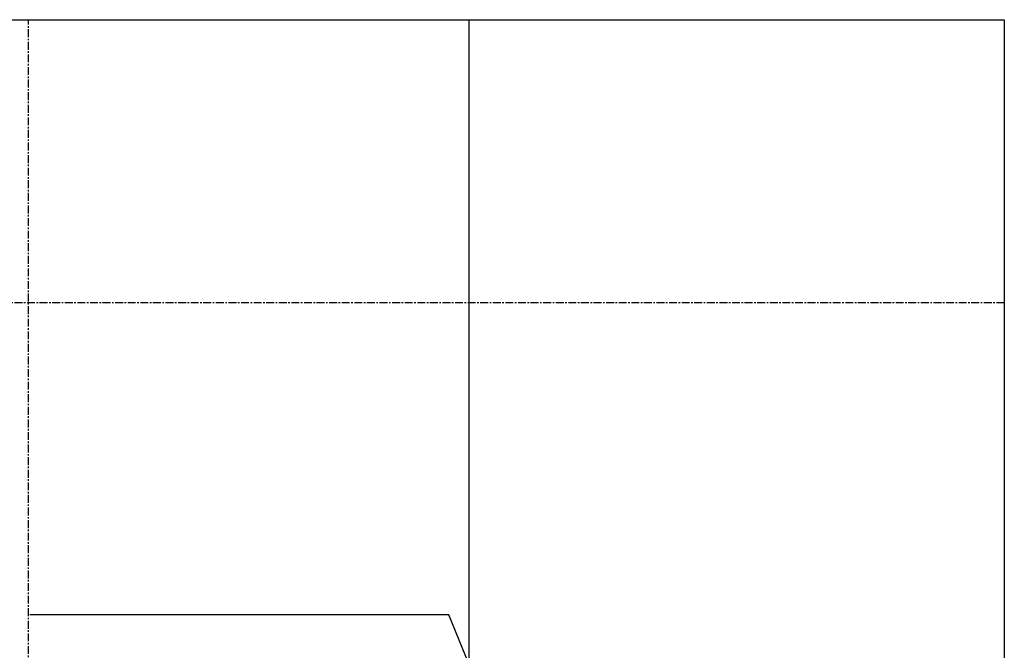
# Model space of a CAD drawing. Extents: x -174 to 90, y 3202 to 3403.
# Tile 35 of 35: x 27 to 90, y 3354 to 3394. Entities that reach past the tile are written whole.
import ezdxf

# ---------------------------------------------------------------- set-up
doc = ezdxf.new("R2010")
doc.units = 0
doc.header["$MEASUREMENT"] = 0
doc.linetypes.add('CENTER1', pattern=[0.6625, 0.5, -0.075, 0.0125, -0.075])
doc.layers.add('FREEZE-ALWAYS', color=7, linetype='CONTINUOUS')
doc.layers.add('TEXT', color=3, linetype='CONTINUOUS')
doc.layers.add('FREEZE-LINES', color=8, linetype='CONTINUOUS', plot=False)
doc.styles.add('GM2-3$0$SIMPLEX', font='simplex.shx')
doc.dimstyles.new('GM2-3$0$DIM12', dxfattribs={"dimscale": 12, "dimtxt": 0.09375, "dimasz": 0.09375, "dimexe": 0.0625, "dimexo": 0.0625, "dimgap": 0.0625, "dimtad": 1, "dimdec": 4, "dimzin": 3, "dimdsep": 46, "dimlunit": 4, "dimtxsty": 'GM2-3$0$SIMPLEX', "dimcen": 0, "dimclrd": 3, "dimclre": 3, "dimclrt": 3, "dimadec": 0, "dimazin": 0, "dimtfac": 1, "dimtdec": 4, "dimtmove": 0, "dimatfit": 3, "dimfxl": 1, "dimfrac": 2, "dimtolj": 1, "dimtzin": 3, "dimarcsym": 0})

msp = doc.modelspace()

# ---------------------------------------------------------------- linework, layer by layer
at = {"layer": 'FREEZE-ALWAYS', "color": 60, "linetype": 'Continuous'}
msp.add_lwpolyline([(-174.08631, 3393.81703), (89.91369, 3393.81703), (89.91369, 3201.81703), (-174.08631, 3201.81703)], close=True, dxfattribs=at)
at = {"layer": 'FREEZE-LINES', "color": 8, "linetype": 'CENTER1'}
for p, q in [((27.91369, 3253.50724), (27.91369, 3393.81703)), ((89.91369, 3375.81703), (-42.08631, 3375.81703))]:
    msp.add_line(p, q, dxfattribs=at)
at = {"layer": 'FREEZE-LINES', "color": 8, "linetype": 'Continuous'}
msp.add_line((55.91369, 3253.50724), (55.91369, 3393.81703), dxfattribs=at)

# ---------------------------------------------------------------- leaders
at = {"layer": 'TEXT'}
msp.add_leader([(63.48894, 3334.29289), (54.61776, 3355.98633), (27.98537, 3355.98262)], dimstyle='GM2-3$0$DIM12', dxfattribs=at)

doc.saveas('drawing.dxf')
